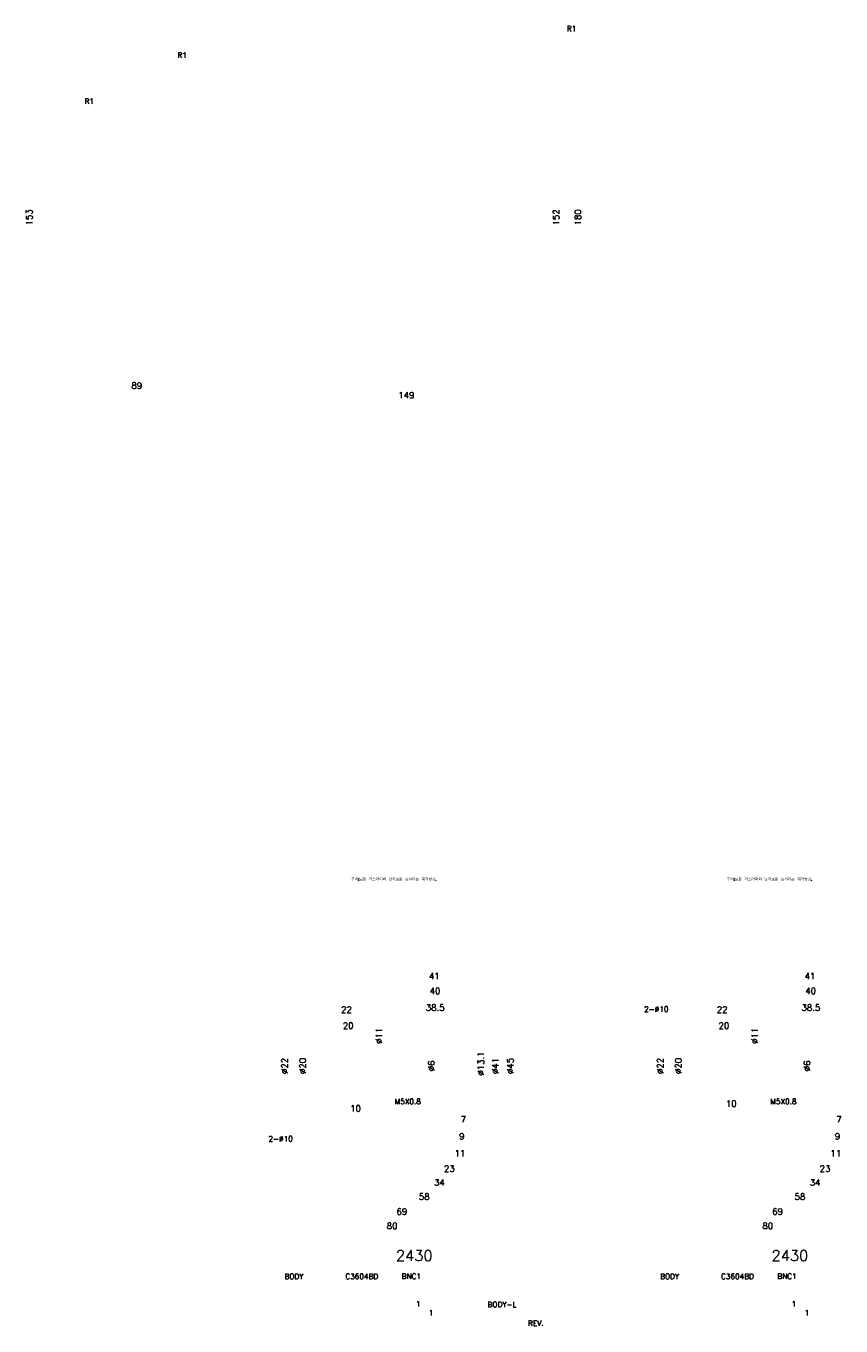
# Model space of a CAD drawing. Extents: x 8855 to 9774, y -6904 to -6178.
# Tile 1 of 2: x 8855 to 9310, y -6904 to -6178. Entities that reach past the tile are written whole.
import ezdxf
from ezdxf.enums import TextEntityAlignment as Align

# ---------------------------------------------------------------- set-up
doc = ezdxf.new("R2010")
doc.units = 0
doc.header["$LTSCALE"] = 7
doc.header["$MEASUREMENT"] = 0
doc.layers.get('0').update_dxf_attribs({"color": 2, "linetype": 'CONTINUOUS'})
doc.layers.add('D', color=2, linetype='CONTINUOUS')
doc.layers.add('DIM', color=2, linetype='CONTINUOUS')
doc.styles.add('DD', font='romans', dxfattribs={"bigfont": 'GHS.shx'})
doc.styles.add('GHS', font='romans', dxfattribs={"bigfont": 'ghs'})
doc.styles.add('HAN', font='TXT.shx', dxfattribs={"bigfont": 'GHS.shx'})

msp = doc.modelspace()

# ---------------------------------------------------------------- texts
at = {"style": 'HAN'}
for p in [(9036.47, -6655.38), (9246.47, -6655.38)]:
    msp.add_text('주의:모든 거스러미와 날카로운 모서리는 제거할것.', height=1.52, dxfattribs=at).set_placement(p)
at = {"layer": 'D', "style": 'DD'}
for p in [(9073.97, -6893.38), (9283.97, -6893.38), (9081.2, -6898.3), (9291.2, -6898.3)]:
    msp.add_text('1', height=3, dxfattribs=at).set_placement(p, align=Align.CENTER)
at = {"layer": 'D', "style": 'GHS'}
msp.add_text('REV.', height=3, dxfattribs=at).set_placement((9135.37, -6904.16))
at = {"layer": 'DIM', "style": 'GHS'}
for s, insert, char_height, width, attachment_point in [('R1', (9157.06, -6177.81), 3, 24.976, 1), ('R1', (8944.68, -6195.58), 3, 24.976, 9), ('R1', (8887.49, -6218.39), 3, 24.976, 1), ('2-%%C10', (9213.91, -6728.63), 3, 24.976, 9), ('M5X0.8', (9060.84, -6777.22), 3, 24.976, 1), ('M5X0.8', (9270.84, -6777.22), 3, 24.976, 1), ('2-%%C10', (9003.91, -6801.06), 3, 24.976, 9), ('2430', (9061.5, -6861.88), 6, 151.084, 1), ('2430', (9271.5, -6861.88), 6, 151.084, 1), ('BODY', (8999.25, -6874.98), 3, 25.156, 1), ('C3604BD', (9033.25, -6874.98), 3, 25.156, 1), ('BNC1', (9064.77, -6874.95), 3, 21.0935, 1), ('BODY', (9209.25, -6874.98), 3, 25.156, 1), ('C3604BD', (9243.25, -6874.98), 3, 25.156, 1), ('BNC1', (9274.77, -6874.95), 3, 21.0935, 1), ('BODY-L', (9112.81, -6890.68), 3, 34.9191, 1)]:
    msp.add_mtext(s, dxfattribs=dict(at, insert=insert, char_height=char_height, width=width, attachment_point=attachment_point))
at = {"layer": 'DIM', "char_height": 3.5, "attachment_point": 5, "rotation": 90, "style": 'GHS'}
for s, insert in [('\\A1;153', (8856.57, -6284.73)), ('\\A1;152', (9151.1, -6284.73)), ('180', (9163.24, -6284.73)), ('%%c11', (9052.13, -6742.02)), ('%%c11', (9262.13, -6742.02)), ('\\A1;%%c22', (8999.29, -6758.91)), ('\\A1;%%c20', (9009.38, -6758.91)), ('\\A1;%%c13.1', (9109.02, -6757.57)), ('\\A1;%%c41', (9117.09, -6758.91)), ('\\A1;%%c45', (9125.49, -6758.91)), ('\\A1;%%c22', (9209.29, -6758.91)), ('\\A1;%%c20', (9219.38, -6758.91)), ('\\A1;%%C6', (9081.38, -6758.91)), ('\\A1;%%C6', (9291.38, -6758.91))]:
    msp.add_mtext(s, dxfattribs=dict(at, insert=insert))
at = {"layer": 'DIM', "char_height": 3.5, "attachment_point": 5, "style": 'GHS'}
for s, insert in [('\\A1;89', (8916.67, -6378.77)), ('\\A1;149', (9067.34, -6384.11)), ('41', (9082.99, -6708.71)), ('41', (9292.99, -6708.71)), ('40', (9083.39, -6716.96)), ('40', (9293.39, -6716.96)), ('\\A1;22', (9033.88, -6727.4)), ('\\A1;38.5', (9083.51, -6726.33)), ('\\A1;22', (9243.88, -6727.4)), ('\\A1;38.5', (9293.51, -6726.33)), ('\\A1;20', (9034.88, -6736.4)), ('\\A1;20', (9244.88, -6736.4)), ('\\A1;10', (9038.98, -6782.66)), ('\\A1;10', (9248.98, -6779.93)), ('\\A1;7', (9099.23, -6788.72)), ('\\A1;7', (9309.23, -6788.72)), ('\\A1;9', (9098.38, -6798.27)), ('\\A1;9', (9308.38, -6798.27)), ('\\A1;11', (9097.38, -6807.69)), ('\\A1;11', (9307.38, -6807.69)), ('\\A1;23', (9091.38, -6816.34)), ('\\A1;23', (9301.38, -6816.34)), ('\\A1;34', (9085.88, -6824.02)), ('\\A1;34', (9295.88, -6824.02)), ('58', (9077.38, -6831.94)), ('58', (9287.38, -6831.94)), ('69', (9064.88, -6840.26)), ('69', (9274.88, -6840.26)), ('80', (9059.38, -6848.25)), ('80', (9269.38, -6848.25))]:
    msp.add_mtext(s, dxfattribs=dict(at, insert=insert))

doc.saveas('drawing.dxf')
